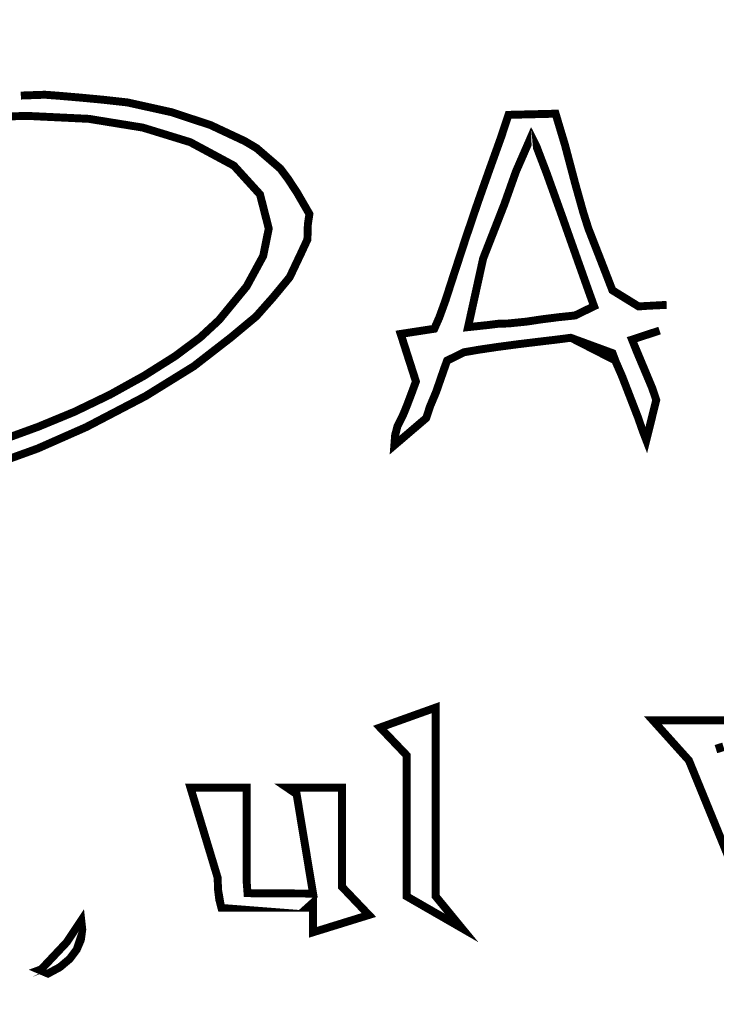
# Model space of a CAD drawing. Extents: x 8014 to 6635291, y -5609 to 5765892.
# Tile 123 of 158: x 6601917.039 to 6601917.553, y 5732625.358 to 5732626.085. Entities that reach past the tile are written whole.
import ezdxf

# ---------------------------------------------------------------- set-up
doc = ezdxf.new("R2010")
doc.units = 0
doc.layers.add('a_zieleń', color=80, linetype='CONTINUOUS')
doc.layers.add('OPIS', color=7, linetype='CONTINUOUS', lineweight=0)

msp = doc.modelspace()

# ---------------------------------------------------------------- hatches: boundary and pattern name
at = {"layer": 'a_zieleń', "transparency": 33554687}
h = msp.add_hatch(dxfattribs=at)
h.set_pattern_fill('ANSI31', color=256, scale=2, angle=0.5415578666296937)
h.set_pattern_definition([(45.5415578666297, (6600987.53512271, 5732094.771343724), (-0.1784396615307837, 0.1750979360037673), [])])
edge = h.paths.add_edge_path()
edge.add_line((6601184.522925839, 5731785.715408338), (6601184.766921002, 5731785.473322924))
edge.add_line((6601184.766921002, 5731785.473322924), (6601208.79, 5731802.27))
edge.add_line((6601208.79, 5731802.27), (6601211.05, 5731814.48))
edge.add_line((6601211.05, 5731814.48), (6601142.150843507, 5731813.822858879))
edge.add_arc((6601143.69840858, 5731819.101553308), 5.500870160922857, 253.6603434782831, 270.5475106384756)
edge.add_line((6601143.750973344, 5731813.6009343), (6601191.033618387, 5731814.053326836))
edge.add_arc((6601191.121506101, 5731812.113382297), 1.941934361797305, 359.83740764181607, 92.59396805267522, ccw=False)
edge.add_line((6601193.063432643, 5731812.107871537), (6601193.07399525, 5731811.003901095))
edge.add_line((6601193.07399525, 5731811.003901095), (6601197.383252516, 5731811.044963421))
edge.add_line((6601197.383252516, 5731811.044963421), (6601197.425292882, 5731806.620725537))
edge.add_line((6601197.425292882, 5731806.620725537), (6601199.73158594, 5731806.642472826))
edge.add_line((6601199.73158594, 5731806.642472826), (6601199.802988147, 5731799.171269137))
edge.add_line((6601199.802988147, 5731799.171269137), (6601197.516155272, 5731797.164784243))
edge.add_line((6601197.516155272, 5731797.164784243), (6601194.215775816, 5731797.133052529))
edge.add_line((6601194.215775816, 5731797.133052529), (6601194.250820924, 5731793.47024802))
edge.add_arc((6601191.537576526, 5731793.658273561), 2.719751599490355, 281.08944697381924, 356.0357887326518, ccw=False)
edge.add_line((6601192.060696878, 5731790.989304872), (6601185.152182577, 5731786.155675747))
edge.add_arc((71774552.68679601, -87417922.68084788), 113685689.9179969, 124.9790439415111, 124.9790443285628)
h.paths.add_polyline_path([(6601204.905956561, 5731809.178180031), (6601202.576515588, 5731808.578882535), (6601203.741236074, 5731808.878531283)], flags=16)

# ---------------------------------------------------------------- linework, layer by layer
at = {"layer": 'OPIS', "linetype": 'Continuous', "const_width": 0.005853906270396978}
for points in [[(6601917.517156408, 5732625.874183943), (6601917.519747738, 5732625.873943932), (6601917.522151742, 5732625.873227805), (6601917.524333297, 5732625.872049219), (6601917.526064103, 5732625.870533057), (6601917.527113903, 5732625.868913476), (6601917.527467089, 5732625.867178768), (6601917.526909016, 5732625.864156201), (6601917.525228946, 5732625.861371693), (6601917.522426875, 5732625.858835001), (6601917.518914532, 5732625.856836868), (6601917.515076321, 5732625.855634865), (6601917.510896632, 5732625.855232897), (6601917.498373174, 5732625.85543193), (6601917.496572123, 5732625.855250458), (6601917.494683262, 5732625.854700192), (6601917.492728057, 5732625.853765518), (6601917.491020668, 5732625.852651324), (6601917.490005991, 5732625.851583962), (6601917.489670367, 5732625.85056148), (6601917.490583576, 5732625.848565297), (6601917.493949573, 5732625.840145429), (6601917.501278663, 5732625.822199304), (6601917.502422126, 5732625.817857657), (6601917.505317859, 5732625.813195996), (6601917.508453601, 5732625.803983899), (6601917.510633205, 5732625.797932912), (6601917.512102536, 5732625.79407909), (6601917.512808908, 5732625.792438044), (6601917.51369675, 5732625.791926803), (6601917.515605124, 5732625.791345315), (6601917.518532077, 5732625.790701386), (6601917.520551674, 5732625.78998916), (6601917.522346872, 5732625.78865447), (6601917.523956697, 5732625.786699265), (6601917.525174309, 5732625.784344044), (6601917.525917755, 5732625.781824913), (6601917.526169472, 5732625.779163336), (6601917.525738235, 5732625.77666567), (6601917.524460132, 5732625.773861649), (6601917.522350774, 5732625.770751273), (6601917.518658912, 5732625.766635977), (6601917.51537487, 5732625.76416758), (6601917.512502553, 5732625.76334413), (6601917.509727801, 5732625.764233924), (6601917.506445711, 5732625.766901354), (6601917.50265238, 5732625.771350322), (6601917.501095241, 5732625.774425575), (6601917.498556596, 5732625.780999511), (6601917.495016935, 5732625.791101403), (6601917.486997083, 5732625.810852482), (6601917.485547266, 5732625.815547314), (6601917.483313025, 5732625.82135439), (6601917.480282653, 5732625.828267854), (6601917.478573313, 5732625.832211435), (6601917.476188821, 5732625.83858829), (6601917.473107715, 5732625.847427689), (6601917.471710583, 5732625.850030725), (6601917.469538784, 5732625.851583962), (6601917.466615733, 5732625.852099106), (6601917.46142527, 5732625.851921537), (6601917.455622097, 5732625.851404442), (6601917.449208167, 5732625.85056148), (6601917.445336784, 5732625.849919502), (6601917.436768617, 5732625.848801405), (6601917.423480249, 5732625.847226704), (6601917.406857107, 5732625.845220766), (6601917.391644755, 5732625.843201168), (6601917.377823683, 5732625.841158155), (6601917.366668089, 5732625.839245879), (6601917.359450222, 5732625.837675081), (6601917.356136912, 5732625.836480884), (6601917.354134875, 5732625.833099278), (6601917.351961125, 5732625.827227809), (6601917.349652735, 5732625.818864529), (6601917.34934638, 5732625.817619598), (6601917.348148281, 5732625.814682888), (6601917.34606429, 5732625.810052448), (6601917.341476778, 5732625.79917589), (6601917.338729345, 5732625.790697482), (6601917.337814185, 5732625.784625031), (6601917.337864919, 5732625.783432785), (6601917.33801712, 5732625.782137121), (6601917.338266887, 5732625.780759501), (6601917.338725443, 5732625.777733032), (6601917.339012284, 5732625.77519829), (6601917.3391118, 5732625.773155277), (6601917.338955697, 5732625.770909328), (6601917.338477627, 5732625.769139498), (6601917.337660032, 5732625.767877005), (6601917.336282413, 5732625.766768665), (6601917.33410476, 5732625.765586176), (6601917.331091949, 5732625.764343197), (6601917.326336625, 5732625.762721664), (6601917.323054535, 5732625.76174016), (6601917.321243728, 5732625.761408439), (6601917.319696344, 5732625.761716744), (6601917.318267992, 5732625.762629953), (6601917.316972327, 5732625.764136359), (6601917.316006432, 5732625.766072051), (6601917.315415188, 5732625.768239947), (6601917.315212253, 5732625.770612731), (6601917.315776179, 5732625.778004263), (6601917.317475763, 5732625.784578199), (6601917.320328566, 5732625.79036381), (6601917.321877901, 5732625.793522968), (6601917.324377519, 5732625.799646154), (6601917.32781181, 5732625.808715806), (6601917.331121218, 5732625.817683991), (6601917.333103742, 5732625.823489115), (6601917.333765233, 5732625.826131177), (6601917.333515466, 5732625.827087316), (6601917.33277202, 5732625.827670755), (6601917.331552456, 5732625.827867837), (6601917.330229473, 5732625.827559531), (6601917.327175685, 5732625.826644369), (6601917.32238719, 5732625.825134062), (6601917.320656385, 5732625.824577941), (6601917.318785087, 5732625.824244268), (6601917.316742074, 5732625.824134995), (6601917.314576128, 5732625.824289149), (6601917.312800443, 5732625.824739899), (6601917.311403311, 5732625.825471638), (6601917.307584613, 5732625.828806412), (6601917.303996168, 5732625.828267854), (6601917.303765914, 5732625.832340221), (6601917.30065749, 5732625.837971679), (6601917.298803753, 5732625.841811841), (6601917.298189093, 5732625.843886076), (6601917.298981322, 5732625.847224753), (6601917.301365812, 5732625.849626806), (6601917.305364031, 5732625.851092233), (6601917.308466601, 5732625.851630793), (6601917.313315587, 5732625.852183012), (6601917.319875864, 5732625.852758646), (6601917.326721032, 5732625.853254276), (6601917.332313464, 5732625.853537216), (6601917.336668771, 5732625.853626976), (6601917.340462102, 5732625.853958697), (6601917.343131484, 5732625.854946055), (6601917.344682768, 5732625.856569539), (6601917.348374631, 5732625.864952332), (6601917.352858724, 5732625.877280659), (6601917.358117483, 5732625.893536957), (6601917.367872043, 5732625.92339383), (6601917.376828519, 5732625.949851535), (6601917.38499862, 5732625.972949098), (6601917.394101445, 5732625.998286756), (6601917.399405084, 5732626.014371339), (6601917.400878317, 5732626.021200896), (6601917.402004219, 5732626.024754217), (6601917.40354965, 5732626.02834071), (6601917.405541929, 5732626.031940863), (6601917.40635367, 5732626.035722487), (6601917.407266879, 5732626.03840943), (6601917.408283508, 5732626.040015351), (6601917.409653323, 5732626.040856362), (6601917.411752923, 5732626.041375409), (6601917.414545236, 5732626.041551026), (6601917.419558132, 5732626.041127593), (6601917.423891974, 5732626.039855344), (6601917.42752725, 5732626.037740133), (6601917.430253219, 5732626.03490294), (6601917.431876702, 5732626.031468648), (6601917.43241331, 5732626.027470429), (6601917.432590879, 5732626.023745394), (6601917.432817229, 5732626.020974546), (6601917.433098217, 5732626.019126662), (6601917.434190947, 5732626.015235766), (6601917.43686423, 5732626.006224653), (6601917.441118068, 5732625.992101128), (6601917.448726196, 5732625.963335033), (6601917.45447278, 5732625.942813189), (6601917.458371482, 5732625.930504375), (6601917.469365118, 5732625.90236855), (6601917.476083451, 5732625.88497074), (6601917.478522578, 5732625.878324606), (6601917.47958994, 5732625.874601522), (6601917.481385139, 5732625.872378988), (6601917.483869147, 5732625.871641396), (6601917.486138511, 5732625.871754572), (6601917.488811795, 5732625.872090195), (6601917.491890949, 5732625.872648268), (6601917.495430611, 5732625.873044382), (6601917.502720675, 5732625.873563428), (6601917.513800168, 5732625.874183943), (6601917.514992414, 5732625.874183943), (6601917.516118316, 5732625.874183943)], [(6601917.416988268, 5732625.997178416), (6601917.415509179, 5732625.995824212), (6601917.413200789, 5732625.99151964), (6601917.410043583, 5732625.98429592), (6601917.404919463, 5732625.972549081), (6601917.396376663, 5732625.948456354), (6601917.380719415, 5732625.908417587), (6601917.365302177, 5732625.863445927), (6601917.364790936, 5732625.862599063), (6601917.364488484, 5732625.861947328), (6601917.364387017, 5732625.861500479), (6601917.364613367, 5732625.860682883), (6601917.365278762, 5732625.859832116), (6601917.366369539, 5732625.858965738), (6601917.367641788, 5732625.858212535), (6601917.368709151, 5732625.857810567), (6601917.369573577, 5732625.857767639), (6601917.378969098, 5732625.859303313), (6601917.384085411, 5732625.859303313), (6601917.392173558, 5732625.860302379), (6601917.399297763, 5732625.860479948), (6601917.406150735, 5732625.860997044), (6601917.412716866, 5732625.861840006), (6601917.424235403, 5732625.863578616), (6601917.436181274, 5732625.86508307), (6601917.448515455, 5732625.866372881), (6601917.456615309, 5732625.867490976), (6601917.461520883, 5732625.869243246), (6601917.463249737, 5732625.871641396), (6601917.463175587, 5732625.872000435), (6601917.462951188, 5732625.872519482), (6601917.462574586, 5732625.873186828), (6601917.459087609, 5732625.882863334), (6601917.451262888, 5732625.904834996), (6601917.439135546, 5732625.939115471), (6601917.427607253, 5732625.971280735), (6601917.420219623, 5732625.990635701)], [(6601917.34573452, 5732625.575043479), (6601917.34573452, 5732625.437853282), (6601917.345921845, 5732625.432108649), (6601917.346472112, 5732625.427819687), (6601917.347371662, 5732625.424978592), (6601917.348630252, 5732625.42305851), (6601917.350294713, 5732625.421458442), (6601917.352349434, 5732625.420199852), (6601917.355229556, 5732625.419294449), (6601917.359399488, 5732625.418736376), (6601917.364870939, 5732625.418549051), (6601917.364870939, 5732625.414500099), (6601917.306893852, 5732625.414500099), (6601917.306893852, 5732625.418549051), (6601917.311740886, 5732625.418714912), (6601917.315434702, 5732625.419214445), (6601917.317963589, 5732625.420045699), (6601917.31980952, 5732625.42123014), (6601917.321372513, 5732625.422847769), (6601917.322633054, 5732625.424900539), (6601917.323556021, 5732625.427831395), (6601917.324117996, 5732625.432147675), (6601917.324309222, 5732625.437853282), (6601917.324309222, 5732625.531808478), (6601917.324207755, 5732625.541982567), (6601917.323911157, 5732625.5491497), (6601917.323425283, 5732625.553311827), (6601917.322691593, 5732625.555696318), (6601917.321719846, 5732625.55752664), (6601917.32051394, 5732625.558781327), (6601917.319042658, 5732625.559608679), (6601917.317346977, 5732625.560090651), (6601917.315405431, 5732625.560248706), (6601917.31296045, 5732625.560053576), (6601917.310125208, 5732625.559454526), (6601917.306893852, 5732625.558433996), (6601917.30468888, 5732625.562406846), (6601917.339956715, 5732625.575043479)], [(6601917.276510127, 5732625.51793472), (6601917.276510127, 5732625.455268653), (6601917.276615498, 5732625.444838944), (6601917.276939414, 5732625.437517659), (6601917.277485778, 5732625.433306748), (6601917.278264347, 5732625.430889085), (6601917.279288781, 5732625.429029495), (6601917.280572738, 5732625.42772017), (6601917.282086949, 5732625.426828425), (6601917.283739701, 5732625.426307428), (6601917.285552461, 5732625.426137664), (6601917.288344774, 5732625.426346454), (6601917.291351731, 5732625.426982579), (6601917.294585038, 5732625.428065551), (6601917.296399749, 5732625.424094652), (6601917.260999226, 5732625.411342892), (6601917.255221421, 5732625.411342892), (6601917.255221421, 5732625.433228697), (6601917.245843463, 5732625.424789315), (6601917.238083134, 5732625.418736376), (6601917.231936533, 5732625.415075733), (6601917.226502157, 5732625.412993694), (6601917.2208707, 5732625.411752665), (6601917.215051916, 5732625.411342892), (6601917.208696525, 5732625.41189511), (6601917.202942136, 5732625.413559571), (6601917.197765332, 5732625.416351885), (6601917.193408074, 5732625.420022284), (6601917.190024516, 5732625.424338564), (6601917.18763222, 5732625.429294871), (6601917.18605947, 5732625.435299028), (6601917.185122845, 5732625.442749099), (6601917.18481454, 5732625.45165094), (6601917.184814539, 5732625.497814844), (6601917.184605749, 5732625.502207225), (6601917.183996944, 5732625.505602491), (6601917.182999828, 5732625.507992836), (6601917.181602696, 5732625.509725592), (6601917.179809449, 5732625.511171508), (6601917.17762204, 5732625.512340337), (6601917.17462484, 5732625.513165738), (6601917.170335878, 5732625.513628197), (6601917.164786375, 5732625.513731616), (6601917.164786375, 5732625.51793472), (6601917.206232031, 5732625.51793472), (6601917.206232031, 5732625.448723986), (6601917.206877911, 5732625.440190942), (6601917.208809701, 5732625.433870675), (6601917.21201569, 5732625.429757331), (6601917.216111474, 5732625.427226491), (6601917.220739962, 5732625.425718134), (6601917.225899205, 5732625.425216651), (6601917.229764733, 5732625.42556008), (6601917.233952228, 5732625.426578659), (6601917.238459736, 5732625.42825873), (6601917.243460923, 5732625.430916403), (6601917.249041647, 5732625.434797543), (6601917.255221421, 5732625.439896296), (6601917.255221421, 5732625.498513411), (6601917.254809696, 5732625.503738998), (6601917.253572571, 5732625.507709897), (6601917.251511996, 5732625.510420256), (6601917.248171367, 5732625.512153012), (6601917.243078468, 5732625.513259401), (6601917.236215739, 5732625.513731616), (6601917.236215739, 5732625.51793472)], [(6601917.046439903, 5732625.37600286), (6601917.046439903, 5732625.380974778), (6601917.054643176, 5732625.383993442), (6601917.061519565, 5732625.387962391), (6601917.067074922, 5732625.392881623), (6601917.071119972, 5732625.398378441), (6601917.073549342, 5732625.404082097), (6601917.074357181, 5732625.40999064), (6601917.074224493, 5732625.411340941), (6601917.073836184, 5732625.412546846), (6601917.073205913, 5732625.413616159), (6601917.072591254, 5732625.414164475), (6601917.0719883, 5732625.414500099), (6601917.071399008, 5732625.414615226), (6601917.070058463, 5732625.414359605), (6601917.067984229, 5732625.413598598), (6601917.065176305, 5732625.412340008), (6601917.063607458, 5732625.411791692), (6601917.061976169, 5732625.411456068), (6601917.060284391, 5732625.411342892), (6601917.056348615, 5732625.411701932), (6601917.052986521, 5732625.412790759), (6601917.050188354, 5732625.414615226), (6601917.048121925, 5732625.417081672), (6601917.046863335, 5732625.420086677), (6601917.046439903, 5732625.423634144), (6601917.046982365, 5732625.427152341), (6601917.048603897, 5732625.430313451), (6601917.051286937, 5732625.433113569), (6601917.054754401, 5732625.435324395), (6601917.058699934, 5732625.436647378), (6601917.063104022, 5732625.437086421), (6601917.06858523, 5732625.436364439), (6601917.073643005, 5732625.434196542), (6601917.078275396, 5732625.430571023), (6601917.081982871, 5732625.425780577), (6601917.08419955, 5732625.420049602), (6601917.08493519, 5732625.413385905), (6601917.083906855, 5732625.405814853), (6601917.080827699, 5732625.398606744), (6601917.075717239, 5732625.391759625), (6601917.068354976, 5732625.385570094), (6601917.058596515, 5732625.380319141)], [(6601917.403360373, 5732625.436385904), (6601917.407194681, 5732625.435985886), (6601917.410591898, 5732625.434774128), (6601917.41354617, 5732625.432729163), (6601917.41585456, 5732625.430122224), (6601917.417236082, 5732625.42716405), (6601917.417694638, 5732625.423864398), (6601917.417224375, 5732625.4205706), (6601917.415819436, 5732625.417622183), (6601917.413499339, 5732625.414999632), (6601917.410517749, 5732625.41297223), (6601917.407136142, 5732625.411750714), (6601917.403360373, 5732625.411342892), (6601917.399586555, 5732625.411750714), (6601917.396201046, 5732625.41297223), (6601917.393211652, 5732625.414999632), (6601917.390895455, 5732625.417622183), (6601917.389498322, 5732625.4205706), (6601917.389031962, 5732625.423864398), (6601917.389498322, 5732625.427216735), (6601917.390895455, 5732625.430196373), (6601917.393211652, 5732625.432807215), (6601917.396201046, 5732625.434795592), (6601917.399586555, 5732625.435989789)]]:
    msp.add_lwpolyline(points, close=True, dxfattribs=at)
for points in [[(6601917.035777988, 5732626.0289983), (6601917.037783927, 5732626.028779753), (6601917.03906203, 5732626.028650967), (6601917.039594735, 5732626.028606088), (6601917.052348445, 5732626.029398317), (6601917.05733012, 5732626.029230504), (6601917.067867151, 5732626.028446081), (6601917.083953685, 5732626.027070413), (6601917.100344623, 5732626.025528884), (6601917.111796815, 5732626.024358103), (6601917.118308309, 5732626.023528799), (6601917.150684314, 5732626.016361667), (6601917.179546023, 5732626.006852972), (6601917.204895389, 5732625.994973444), (6601917.213615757, 5732625.98978103), (6601917.220697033, 5732625.984873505), (6601917.226113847, 5732625.980223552), (6601917.231132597, 5732625.974664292), (6601917.236881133, 5732625.966941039), (6601917.243375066, 5732625.957069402), (6601917.248563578, 5732625.948725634), (6601917.251617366, 5732625.943453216), (6601917.252532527, 5732625.941252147), (6601917.251389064, 5732625.933638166), (6601917.252686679, 5732625.926170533), (6601917.251055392, 5732625.922385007), (6601917.246149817, 5732625.911844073), (6601917.237952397, 5732625.894543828), (6601917.22586213, 5732625.879924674), (6601917.218476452, 5732625.871028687), (6601917.215810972, 5732625.867846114), (6601917.213217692, 5732625.865639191), (6601917.206060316, 5732625.859683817), (6601917.194354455, 5732625.84996243), (6601917.167198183, 5732625.828894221), (6601917.131696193, 5732625.806920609), (6601917.087848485, 5732625.784033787), (6601917.051964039, 5732625.768193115), (6601917.022056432, 5732625.757380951)], [(6601917.026208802, 5732625.774729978), (6601917.052492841, 5732625.784295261), (6601917.07919446, 5732625.795329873), (6601917.105230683, 5732625.807876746), (6601917.130599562, 5732625.821937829), (6601917.153431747, 5732625.836344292), (6601917.171852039, 5732625.850058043), (6601917.185881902, 5732625.86304591), (6601917.206235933, 5732625.887843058), (6601917.218453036, 5732625.910331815), (6601917.222525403, 5732625.930504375), (6601917.216088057, 5732625.955658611), (6601917.196772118, 5732625.976912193), (6601917.164577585, 5732625.994235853), (6601917.129608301, 5732626.00497582), (6601917.089733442, 5732626.011432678), (6601917.044933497, 5732626.013586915), (6601917.017457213, 5732626.012985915)], [(6601917.584577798, 5732625.410995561), (6601917.532552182, 5732625.538122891), (6601917.529145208, 5732625.546318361), (6601917.526686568, 5732625.551938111), (6601917.525186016, 5732625.554970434), (6601917.523252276, 5732625.557577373), (6601917.520895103, 5732625.559694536), (6601917.518132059, 5732625.561323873), (6601917.514814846, 5732625.562480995), (6601917.510779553, 5732625.563173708), (6601917.506049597, 5732625.563405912), (6601917.506049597, 5732625.567607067), (6601917.570910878, 5732625.567607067)], [(6601917.557327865, 5732625.560709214), (6601917.555333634, 5732625.558769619), (6601917.554123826, 5732625.556582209), (6601917.553717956, 5732625.554156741), (6601917.554350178, 5732625.550382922), (6601917.556244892, 5732625.544314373)]]:
    msp.add_lwpolyline(points, dxfattribs=at)

doc.saveas('drawing.dxf')
